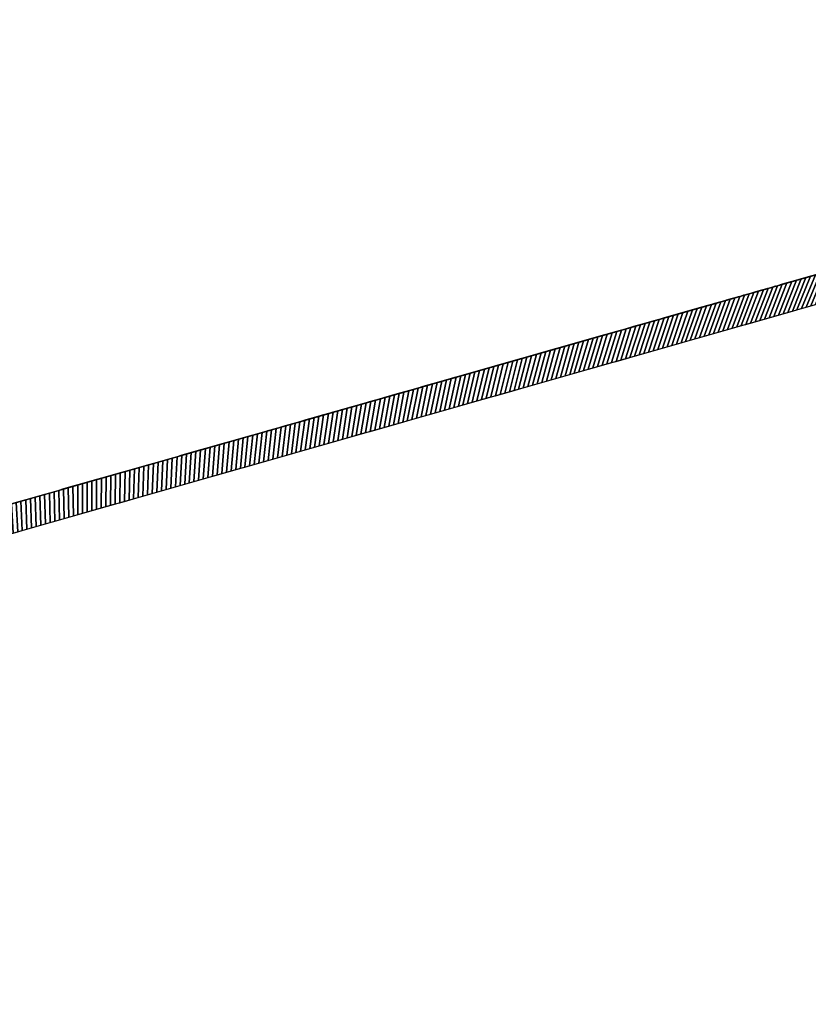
# Model space of a CAD drawing. Extents: x -10.1 to 12.5, y -12 to 12.1.
# Tile 9 of 12: x -3.5 to 3.1, y 4 to 12.1. Entities that reach past the tile are written whole.
import ezdxf

# ---------------------------------------------------------------- set-up
doc = ezdxf.new("R2010")
doc.units = 0
doc.header["$MEASUREMENT"] = 0
doc.layers.get('0').update_dxf_attribs({"linetype": 'CONTINUOUS'})

msp = doc.modelspace()

# ---------------------------------------------------------------- linework, layer by layer
for points, elevation in [([(-10.1297, -5.9068), (-10.1297, 6.0788, -0.376322), (-9.9241, 6.3133), (10.531, 12.1372), (11.2894, 12.1372, -0.32213), (11.4015, 12.0566), (12.4626, 7.79, -0.164351), (12.4624, 7.7142, 0.129248), (12.4625, -7.5414, -0.162918), (12.4626, -7.6172), (11.4021, -11.8829, -0.326191), (11.2894, -11.9652), (10.531, -11.9652), (-9.9241, -6.142, -0.376322), (-10.1297, -5.9076)], -13.2806), ([(-10.1297, -5.9068), (-10.1297, 6.0788, -0.376322), (-9.9241, 6.3133), (10.531, 12.1372), (11.2894, 12.1372, -0.32213), (11.4015, 12.0566), (12.4626, 7.79, -0.164351), (12.4624, 7.7142, 0.129248), (12.4625, -7.5414, -0.162918), (12.4626, -7.6172), (11.4021, -11.8829, -0.326191), (11.2894, -11.9652), (10.531, -11.9652), (-9.9241, -6.142, -0.376322), (-10.1297, -5.9076)], -13.2806), ([(-9.8935, -5.9068), (-9.8935, 6.0788, -0.376322), (-9.8933, 6.0791, 0.036591), (-9.8594, 6.0861), (10.564, 11.901), (11.1968, 11.901), (12.2284, 7.7529, 0.128876), (12.2284, -7.58), (11.1969, -11.729), (10.564, -11.729), (-9.8595, -5.9148, 0.036582), (-9.8933, -5.9078, -0.376322), (-9.8935, -5.9076)], -13.5168)]:
    msp.add_lwpolyline(points, format="xyb", dxfattribs=dict(elevation=elevation))
at = {"extrusion": (0, 0, -1)}
for points, elevation in [([(10.1297, -5.9068), (10.1297, 6.0788, 0.376322), (9.9241, 6.3133), (-10.531, 12.1372), (-11.2894, 12.1372, 0.32213), (-11.4015, 12.0566), (-12.4626, 7.79, 0.164351), (-12.4624, 7.7142, -0.129248), (-12.4625, -7.5414, 0.162918), (-12.4626, -7.6172), (-11.4021, -11.8829, 0.326191), (-11.2894, -11.9652), (-10.531, -11.9652), (9.9241, -6.142, 0.376322), (10.1297, -5.9076)], -11.4438), ([(9.8935, -5.9068), (9.8935, 6.0788, 0.376322), (9.8933, 6.0791, -0.036591), (9.8594, 6.0861), (-10.564, 11.901), (-11.1968, 11.901), (-12.2284, 7.7529, -0.128876), (-12.2284, -7.58), (-11.1969, -11.729), (-10.564, -11.729), (9.8595, -5.9148, -0.036582), (9.8933, -5.9078, 0.376322), (9.8935, -5.9076)], -11.68)]:
    msp.add_lwpolyline(points, format="xyb", dxfattribs=dict(at, elevation=elevation))
at = {"extrusion": (-0.273833, 0.961777, 6.12323e-17), "elevation": 8.7895}
msp.add_lwpolyline([(-1.8321, 5.4123), (-4.588, 5.4123, -0.308511), (-5.2734, 5.8797, -0.22131), (-5.18, 7.3884, -0.352461), (-4.328, 7.7443, 0.141987), (-2.0921, 7.7443, -0.352455), (-1.2401, 7.3884, -0.221317), (-1.1467, 5.8797, -0.308504), (-1.8321, 5.4123, 0.133569)], format="xyb", dxfattribs=at)
msp.add_lwpolyline([(-1.8321, 5.6485), (-4.588, 5.6485, -0.308511), (-5.0535, 5.966, -0.22131), (-4.9724, 7.2757, -0.352461), (-4.3938, 7.5174, 0.141987), (-2.0263, 7.5174, -0.352455), (-1.4477, 7.2757, -0.221317), (-1.3666, 5.966, -0.308502)], format="xyb", close=True, dxfattribs=at)

# ---------------------------------------------------------------- meshes
mesh = msp.add_polymesh((2, 9))
for k, corner in enumerate([(2.8455, 9.7034, -13.5168), (2.8839, 9.7143, -13.5168), (2.9223, 9.7252, -13.5168), (2.9607, 9.7362, -13.5168), (2.9991, 9.7471, -13.5168), (3.0374, 9.758, -13.5168), (3.0758, 9.769, -13.5168), (3.1142, 9.7799, -13.5168), (3.1526, 9.7908, -13.5168), (2.9562, 9.9805, -13.2806), (2.9954, 9.9916, -13.2806), (3.0345, 10.0028, -13.2806), (3.0737, 10.0139, -13.2806), (3.1128, 10.0251, -13.2806), (3.1519, 10.0362, -13.2806), (3.1911, 10.0474, -13.2806), (3.2302, 10.0585, -13.2806), (3.2693, 10.0696, -13.2806)]):
    mesh.set_mesh_vertex(divmod(k, 9), corner)
mesh = msp.add_polymesh((2, 9))
for k, corner in enumerate([(2.8455, 9.7034, 11.68), (2.8839, 9.7143, 11.68), (2.9223, 9.7252, 11.68), (2.9607, 9.7362, 11.68), (2.9991, 9.7471, 11.68), (3.0374, 9.758, 11.68), (3.0758, 9.769, 11.68), (3.1142, 9.7799, 11.68), (3.1526, 9.7908, 11.68), (2.9562, 9.9805, 11.4438), (2.9954, 9.9916, 11.4438), (3.0345, 10.0028, 11.4438), (3.0737, 10.0139, 11.4438), (3.1128, 10.0251, 11.4438), (3.1519, 10.0362, 11.4438), (3.1911, 10.0474, 11.4438), (3.2302, 10.0585, 11.4438), (3.2693, 10.0696, 11.4438)]):
    mesh.set_mesh_vertex(divmod(k, 9), corner)
mesh = msp.add_polymesh((2, 9))
for k, corner in enumerate([(2.5383, 9.6159, -13.5168), (2.5767, 9.6269, -13.5168), (2.6151, 9.6378, -13.5168), (2.6535, 9.6487, -13.5168), (2.6919, 9.6596, -13.5168), (2.7303, 9.6706, -13.5168), (2.7687, 9.6815, -13.5168), (2.8071, 9.6924, -13.5168), (2.8455, 9.7034, -13.5168), (2.6431, 9.8914, -13.2806), (2.6823, 9.9025, -13.2806), (2.7214, 9.9136, -13.2806), (2.7605, 9.9248, -13.2806), (2.7997, 9.9359, -13.2806), (2.8388, 9.9471, -13.2806), (2.878, 9.9582, -13.2806), (2.9171, 9.9694, -13.2806), (2.9562, 9.9805, -13.2806)]):
    mesh.set_mesh_vertex(divmod(k, 9), corner)
mesh = msp.add_polymesh((2, 9))
for k, corner in enumerate([(2.5383, 9.6159, 11.68), (2.5767, 9.6269, 11.68), (2.6151, 9.6378, 11.68), (2.6535, 9.6487, 11.68), (2.6919, 9.6596, 11.68), (2.7303, 9.6706, 11.68), (2.7687, 9.6815, 11.68), (2.8071, 9.6924, 11.68), (2.8455, 9.7034, 11.68), (2.6431, 9.8914, 11.4438), (2.6823, 9.9025, 11.4438), (2.7214, 9.9136, 11.4438), (2.7605, 9.9248, 11.4438), (2.7997, 9.9359, 11.4438), (2.8388, 9.9471, 11.4438), (2.878, 9.9582, 11.4438), (2.9171, 9.9694, 11.4438), (2.9562, 9.9805, 11.4438)]):
    mesh.set_mesh_vertex(divmod(k, 9), corner)
mesh = msp.add_polymesh((2, 9))
for k, corner in enumerate([(2.2311, 9.5285, -13.5168), (2.2695, 9.5394, -13.5168), (2.3079, 9.5503, -13.5168), (2.3463, 9.5613, -13.5168), (2.3847, 9.5722, -13.5168), (2.4231, 9.5831, -13.5168), (2.4615, 9.5941, -13.5168), (2.4999, 9.605, -13.5168), (2.5383, 9.6159, -13.5168), (2.33, 9.8022, -13.2806), (2.3692, 9.8134, -13.2806), (2.4083, 9.8245, -13.2806), (2.4474, 9.8356, -13.2806), (2.4866, 9.8468, -13.2806), (2.5257, 9.8579, -13.2806), (2.5649, 9.8691, -13.2806), (2.604, 9.8802, -13.2806), (2.6431, 9.8914, -13.2806)]):
    mesh.set_mesh_vertex(divmod(k, 9), corner)
mesh = msp.add_polymesh((2, 9))
for k, corner in enumerate([(2.2311, 9.5285, 11.68), (2.2695, 9.5394, 11.68), (2.3079, 9.5503, 11.68), (2.3463, 9.5613, 11.68), (2.3847, 9.5722, 11.68), (2.4231, 9.5831, 11.68), (2.4615, 9.5941, 11.68), (2.4999, 9.605, 11.68), (2.5383, 9.6159, 11.68), (2.33, 9.8022, 11.4438), (2.3692, 9.8134, 11.4438), (2.4083, 9.8245, 11.4438), (2.4474, 9.8356, 11.4438), (2.4866, 9.8468, 11.4438), (2.5257, 9.8579, 11.4438), (2.5649, 9.8691, 11.4438), (2.604, 9.8802, 11.4438), (2.6431, 9.8914, 11.4438)]):
    mesh.set_mesh_vertex(divmod(k, 9), corner)
mesh = msp.add_polymesh((2, 9))
for k, corner in enumerate([(1.924, 9.441, -13.5168), (1.9624, 9.4519, -13.5168), (2.0008, 9.4629, -13.5168), (2.0392, 9.4738, -13.5168), (2.0776, 9.4847, -13.5168), (2.116, 9.4957, -13.5168), (2.1543, 9.5066, -13.5168), (2.1927, 9.5175, -13.5168), (2.2311, 9.5285, -13.5168), (2.0169, 9.7131, -13.2806), (2.0561, 9.7242, -13.2806), (2.0952, 9.7353, -13.2806), (2.1343, 9.7465, -13.2806), (2.1735, 9.7576, -13.2806), (2.2126, 9.7688, -13.2806), (2.2518, 9.7799, -13.2806), (2.2909, 9.7911, -13.2806), (2.33, 9.8022, -13.2806)]):
    mesh.set_mesh_vertex(divmod(k, 9), corner)
mesh = msp.add_polymesh((2, 9))
for k, corner in enumerate([(1.924, 9.441, 11.68), (1.9624, 9.4519, 11.68), (2.0008, 9.4629, 11.68), (2.0392, 9.4738, 11.68), (2.0776, 9.4847, 11.68), (2.116, 9.4957, 11.68), (2.1543, 9.5066, 11.68), (2.1927, 9.5175, 11.68), (2.2311, 9.5285, 11.68), (2.0169, 9.7131, 11.4438), (2.0561, 9.7242, 11.4438), (2.0952, 9.7353, 11.4438), (2.1343, 9.7465, 11.4438), (2.1735, 9.7576, 11.4438), (2.2126, 9.7688, 11.4438), (2.2518, 9.7799, 11.4438), (2.2909, 9.7911, 11.4438), (2.33, 9.8022, 11.4438)]):
    mesh.set_mesh_vertex(divmod(k, 9), corner)
mesh = msp.add_polymesh((2, 9))
for k, corner in enumerate([(1.6168, 9.3536, -13.5168), (1.6552, 9.3645, -13.5168), (1.6936, 9.3754, -13.5168), (1.732, 9.3864, -13.5168), (1.7704, 9.3973, -13.5168), (1.8088, 9.4082, -13.5168), (1.8472, 9.4191, -13.5168), (1.8856, 9.4301, -13.5168), (1.924, 9.441, -13.5168), (1.7038, 9.6239, -13.2806), (1.743, 9.6351, -13.2806), (1.7821, 9.6462, -13.2806), (1.8212, 9.6573, -13.2806), (1.8604, 9.6685, -13.2806), (1.8995, 9.6796, -13.2806), (1.9386, 9.6908, -13.2806), (1.9778, 9.7019, -13.2806), (2.0169, 9.7131, -13.2806)]):
    mesh.set_mesh_vertex(divmod(k, 9), corner)
mesh = msp.add_polymesh((2, 9))
for k, corner in enumerate([(1.6168, 9.3536, 11.68), (1.6552, 9.3645, 11.68), (1.6936, 9.3754, 11.68), (1.732, 9.3864, 11.68), (1.7704, 9.3973, 11.68), (1.8088, 9.4082, 11.68), (1.8472, 9.4191, 11.68), (1.8856, 9.4301, 11.68), (1.924, 9.441, 11.68), (1.7038, 9.6239, 11.4438), (1.743, 9.6351, 11.4438), (1.7821, 9.6462, 11.4438), (1.8212, 9.6573, 11.4438), (1.8604, 9.6685, 11.4438), (1.8995, 9.6796, 11.4438), (1.9386, 9.6908, 11.4438), (1.9778, 9.7019, 11.4438), (2.0169, 9.7131, 11.4438)]):
    mesh.set_mesh_vertex(divmod(k, 9), corner)
mesh = msp.add_polymesh((2, 9))
for k, corner in enumerate([(1.3096, 9.2661, -13.5168), (1.348, 9.277, -13.5168), (1.3864, 9.288, -13.5168), (1.4248, 9.2989, -13.5168), (1.4632, 9.3098, -13.5168), (1.5016, 9.3208, -13.5168), (1.54, 9.3317, -13.5168), (1.5784, 9.3426, -13.5168), (1.6168, 9.3536, -13.5168), (1.3907, 9.5348, -13.2806), (1.4299, 9.5459, -13.2806), (1.469, 9.5571, -13.2806), (1.5081, 9.5682, -13.2806), (1.5473, 9.5793, -13.2806), (1.5864, 9.5905, -13.2806), (1.6255, 9.6016, -13.2806), (1.6647, 9.6128, -13.2806), (1.7038, 9.6239, -13.2806)]):
    mesh.set_mesh_vertex(divmod(k, 9), corner)
mesh = msp.add_polymesh((2, 9))
for k, corner in enumerate([(1.3096, 9.2661, 11.68), (1.348, 9.277, 11.68), (1.3864, 9.288, 11.68), (1.4248, 9.2989, 11.68), (1.4632, 9.3098, 11.68), (1.5016, 9.3208, 11.68), (1.54, 9.3317, 11.68), (1.5784, 9.3426, 11.68), (1.6168, 9.3536, 11.68), (1.3907, 9.5348, 11.4438), (1.4299, 9.5459, 11.4438), (1.469, 9.5571, 11.4438), (1.5081, 9.5682, 11.4438), (1.5473, 9.5793, 11.4438), (1.5864, 9.5905, 11.4438), (1.6255, 9.6016, 11.4438), (1.6647, 9.6128, 11.4438), (1.7038, 9.6239, 11.4438)]):
    mesh.set_mesh_vertex(divmod(k, 9), corner)
mesh = msp.add_polymesh((2, 9))
for k, corner in enumerate([(1.0025, 9.1786, -13.5168), (1.0409, 9.1896, -13.5168), (1.0793, 9.2005, -13.5168), (1.1177, 9.2114, -13.5168), (1.1561, 9.2224, -13.5168), (1.1945, 9.2333, -13.5168), (1.2329, 9.2442, -13.5168), (1.2712, 9.2552, -13.5168), (1.3096, 9.2661, -13.5168), (1.0776, 9.4456, -13.2806), (1.1167, 9.4568, -13.2806), (1.1559, 9.4679, -13.2806), (1.195, 9.4791, -13.2806), (1.2342, 9.4902, -13.2806), (1.2733, 9.5013, -13.2806), (1.3124, 9.5125, -13.2806), (1.3516, 9.5236, -13.2806), (1.3907, 9.5348, -13.2806)]):
    mesh.set_mesh_vertex(divmod(k, 9), corner)
mesh = msp.add_polymesh((2, 9))
for k, corner in enumerate([(1.0025, 9.1786, 11.68), (1.0409, 9.1896, 11.68), (1.0793, 9.2005, 11.68), (1.1177, 9.2114, 11.68), (1.1561, 9.2224, 11.68), (1.1945, 9.2333, 11.68), (1.2329, 9.2442, 11.68), (1.2712, 9.2552, 11.68), (1.3096, 9.2661, 11.68), (1.0776, 9.4456, 11.4438), (1.1167, 9.4568, 11.4438), (1.1559, 9.4679, 11.4438), (1.195, 9.4791, 11.4438), (1.2342, 9.4902, 11.4438), (1.2733, 9.5013, 11.4438), (1.3124, 9.5125, 11.4438), (1.3516, 9.5236, 11.4438), (1.3907, 9.5348, 11.4438)]):
    mesh.set_mesh_vertex(divmod(k, 9), corner)
mesh = msp.add_polymesh((2, 9))
for k, corner in enumerate([(0.6953, 9.0912, -13.5168), (0.7337, 9.1021, -13.5168), (0.7721, 9.1131, -13.5168), (0.8105, 9.124, -13.5168), (0.8489, 9.1349, -13.5168), (0.8873, 9.1459, -13.5168), (0.9257, 9.1568, -13.5168), (0.9641, 9.1677, -13.5168), (1.0025, 9.1786, -13.5168), (0.7645, 9.3565, -13.2806), (0.8036, 9.3676, -13.2806), (0.8428, 9.3788, -13.2806), (0.8819, 9.3899, -13.2806), (0.9211, 9.4011, -13.2806), (0.9602, 9.4122, -13.2806), (0.9993, 9.4233, -13.2806), (1.0385, 9.4345, -13.2806), (1.0776, 9.4456, -13.2806)]):
    mesh.set_mesh_vertex(divmod(k, 9), corner)
mesh = msp.add_polymesh((2, 9))
for k, corner in enumerate([(0.6953, 9.0912, 11.68), (0.7337, 9.1021, 11.68), (0.7721, 9.1131, 11.68), (0.8105, 9.124, 11.68), (0.8489, 9.1349, 11.68), (0.8873, 9.1459, 11.68), (0.9257, 9.1568, 11.68), (0.9641, 9.1677, 11.68), (1.0025, 9.1786, 11.68), (0.7645, 9.3565, 11.4438), (0.8036, 9.3676, 11.4438), (0.8428, 9.3788, 11.4438), (0.8819, 9.3899, 11.4438), (0.9211, 9.4011, 11.4438), (0.9602, 9.4122, 11.4438), (0.9993, 9.4233, 11.4438), (1.0385, 9.4345, 11.4438), (1.0776, 9.4456, 11.4438)]):
    mesh.set_mesh_vertex(divmod(k, 9), corner)
mesh = msp.add_polymesh((2, 9))
for k, corner in enumerate([(0.3881, 9.0037, -13.5168), (0.4265, 9.0147, -13.5168), (0.4649, 9.0256, -13.5168), (0.5033, 9.0365, -13.5168), (0.5417, 9.0475, -13.5168), (0.5801, 9.0584, -13.5168), (0.6185, 9.0693, -13.5168), (0.6569, 9.0803, -13.5168), (0.6953, 9.0912, -13.5168), (0.4514, 9.2673, -13.2806), (0.4905, 9.2785, -13.2806), (0.5297, 9.2896, -13.2806), (0.5688, 9.3008, -13.2806), (0.6079, 9.3119, -13.2806), (0.6471, 9.323, -13.2806), (0.6862, 9.3342, -13.2806), (0.7254, 9.3453, -13.2806), (0.7645, 9.3565, -13.2806)]):
    mesh.set_mesh_vertex(divmod(k, 9), corner)
mesh = msp.add_polymesh((2, 9))
for k, corner in enumerate([(0.3881, 9.0037, 11.68), (0.4265, 9.0147, 11.68), (0.4649, 9.0256, 11.68), (0.5033, 9.0365, 11.68), (0.5417, 9.0475, 11.68), (0.5801, 9.0584, 11.68), (0.6185, 9.0693, 11.68), (0.6569, 9.0803, 11.68), (0.6953, 9.0912, 11.68), (0.4514, 9.2673, 11.4438), (0.4905, 9.2785, 11.4438), (0.5297, 9.2896, 11.4438), (0.5688, 9.3008, 11.4438), (0.6079, 9.3119, 11.4438), (0.6471, 9.323, 11.4438), (0.6862, 9.3342, 11.4438), (0.7254, 9.3453, 11.4438), (0.7645, 9.3565, 11.4438)]):
    mesh.set_mesh_vertex(divmod(k, 9), corner)
mesh = msp.add_polymesh((2, 9))
for k, corner in enumerate([(0.081, 8.9163, -13.5168), (0.1194, 8.9272, -13.5168), (0.1578, 8.9381, -13.5168), (0.1962, 8.9491, -13.5168), (0.2346, 8.96, -13.5168), (0.273, 8.9709, -13.5168), (0.3114, 8.9819, -13.5168), (0.3498, 8.9928, -13.5168), (0.3881, 9.0037, -13.5168), (0.1383, 9.1782, -13.2806), (0.1774, 9.1893, -13.2806), (0.2166, 9.2005, -13.2806), (0.2557, 9.2116, -13.2806), (0.2948, 9.2228, -13.2806), (0.334, 9.2339, -13.2806), (0.3731, 9.245, -13.2806), (0.4123, 9.2562, -13.2806), (0.4514, 9.2673, -13.2806)]):
    mesh.set_mesh_vertex(divmod(k, 9), corner)
mesh = msp.add_polymesh((2, 9))
for k, corner in enumerate([(0.081, 8.9163, 11.68), (0.1194, 8.9272, 11.68), (0.1578, 8.9381, 11.68), (0.1962, 8.9491, 11.68), (0.2346, 8.96, 11.68), (0.273, 8.9709, 11.68), (0.3114, 8.9819, 11.68), (0.3498, 8.9928, 11.68), (0.3881, 9.0037, 11.68), (0.1383, 9.1782, 11.4438), (0.1774, 9.1893, 11.4438), (0.2166, 9.2005, 11.4438), (0.2557, 9.2116, 11.4438), (0.2948, 9.2228, 11.4438), (0.334, 9.2339, 11.4438), (0.3731, 9.245, 11.4438), (0.4123, 9.2562, 11.4438), (0.4514, 9.2673, 11.4438)]):
    mesh.set_mesh_vertex(divmod(k, 9), corner)
mesh = msp.add_polymesh((2, 9))
for k, corner in enumerate([(-0.2262, 8.8288, -13.5168), (-0.1878, 8.8398, -13.5168), (-0.1494, 8.8507, -13.5168), (-0.111, 8.8616, -13.5168), (-0.0726, 8.8726, -13.5168), (-0.0342, 8.8835, -13.5168), (0.0042, 8.8944, -13.5168), (0.0426, 8.9054, -13.5168), (0.081, 8.9163, -13.5168), (-0.1748, 9.089, -13.2806), (-0.1357, 9.1002, -13.2806), (-0.0965, 9.1113, -13.2806), (-0.0574, 9.1225, -13.2806), (-0.0183, 9.1336, -13.2806), (0.0209, 9.1448, -13.2806), (0.06, 9.1559, -13.2806), (0.0992, 9.167, -13.2806), (0.1383, 9.1782, -13.2806)]):
    mesh.set_mesh_vertex(divmod(k, 9), corner)
mesh = msp.add_polymesh((2, 9))
for k, corner in enumerate([(-0.2262, 8.8288, 11.68), (-0.1878, 8.8398, 11.68), (-0.1494, 8.8507, 11.68), (-0.111, 8.8616, 11.68), (-0.0726, 8.8726, 11.68), (-0.0342, 8.8835, 11.68), (0.0042, 8.8944, 11.68), (0.0426, 8.9054, 11.68), (0.081, 8.9163, 11.68), (-0.1748, 9.089, 11.4438), (-0.1357, 9.1002, 11.4438), (-0.0965, 9.1113, 11.4438), (-0.0574, 9.1225, 11.4438), (-0.0183, 9.1336, 11.4438), (0.0209, 9.1448, 11.4438), (0.06, 9.1559, 11.4438), (0.0992, 9.167, 11.4438), (0.1383, 9.1782, 11.4438)]):
    mesh.set_mesh_vertex(divmod(k, 9), corner)
mesh = msp.add_polymesh((2, 9))
for k, corner in enumerate([(-0.5333, 8.7414, -13.5168), (-0.495, 8.7523, -13.5168), (-0.4566, 8.7632, -13.5168), (-0.4182, 8.7742, -13.5168), (-0.3798, 8.7851, -13.5168), (-0.3414, 8.796, -13.5168), (-0.303, 8.807, -13.5168), (-0.2646, 8.8179, -13.5168), (-0.2262, 8.8288, -13.5168), (-0.4879, 8.9999, -13.2806), (-0.4488, 9.011, -13.2806), (-0.4096, 9.0222, -13.2806), (-0.3705, 9.0333, -13.2806), (-0.3314, 9.0445, -13.2806), (-0.2922, 9.0556, -13.2806), (-0.2531, 9.0668, -13.2806), (-0.214, 9.0779, -13.2806), (-0.1748, 9.089, -13.2806)]):
    mesh.set_mesh_vertex(divmod(k, 9), corner)
mesh = msp.add_polymesh((2, 9))
for k, corner in enumerate([(-0.5333, 8.7414, 11.68), (-0.495, 8.7523, 11.68), (-0.4566, 8.7632, 11.68), (-0.4182, 8.7742, 11.68), (-0.3798, 8.7851, 11.68), (-0.3414, 8.796, 11.68), (-0.303, 8.807, 11.68), (-0.2646, 8.8179, 11.68), (-0.2262, 8.8288, 11.68), (-0.4879, 8.9999, 11.4438), (-0.4488, 9.011, 11.4438), (-0.4096, 9.0222, 11.4438), (-0.3705, 9.0333, 11.4438), (-0.3314, 9.0445, 11.4438), (-0.2922, 9.0556, 11.4438), (-0.2531, 9.0668, 11.4438), (-0.214, 9.0779, 11.4438), (-0.1748, 9.089, 11.4438)]):
    mesh.set_mesh_vertex(divmod(k, 9), corner)
mesh = msp.add_polymesh((2, 9))
for k, corner in enumerate([(-0.8405, 8.6539, -13.5168), (-0.8021, 8.6649, -13.5168), (-0.7637, 8.6758, -13.5168), (-0.7253, 8.6867, -13.5168), (-0.6869, 8.6976, -13.5168), (-0.6485, 8.7086, -13.5168), (-0.6101, 8.7195, -13.5168), (-0.5717, 8.7304, -13.5168), (-0.5333, 8.7414, -13.5168), (-0.801, 8.9107, -13.2806), (-0.7619, 8.9219, -13.2806), (-0.7227, 8.933, -13.2806), (-0.6836, 8.9442, -13.2806), (-0.6445, 8.9553, -13.2806), (-0.6053, 8.9665, -13.2806), (-0.5662, 8.9776, -13.2806), (-0.5271, 8.9888, -13.2806), (-0.4879, 8.9999, -13.2806)]):
    mesh.set_mesh_vertex(divmod(k, 9), corner)
mesh = msp.add_polymesh((2, 9))
for k, corner in enumerate([(-0.8405, 8.6539, 11.68), (-0.8021, 8.6649, 11.68), (-0.7637, 8.6758, 11.68), (-0.7253, 8.6867, 11.68), (-0.6869, 8.6976, 11.68), (-0.6485, 8.7086, 11.68), (-0.6101, 8.7195, 11.68), (-0.5717, 8.7304, 11.68), (-0.5333, 8.7414, 11.68), (-0.801, 8.9107, 11.4438), (-0.7619, 8.9219, 11.4438), (-0.7227, 8.933, 11.4438), (-0.6836, 8.9442, 11.4438), (-0.6445, 8.9553, 11.4438), (-0.6053, 8.9665, 11.4438), (-0.5662, 8.9776, 11.4438), (-0.5271, 8.9888, 11.4438), (-0.4879, 8.9999, 11.4438)]):
    mesh.set_mesh_vertex(divmod(k, 9), corner)
mesh = msp.add_polymesh((2, 9))
for k, corner in enumerate([(-1.1477, 8.5665, -13.5168), (-1.1093, 8.5774, -13.5168), (-1.0709, 8.5883, -13.5168), (-1.0325, 8.5993, -13.5168), (-0.9941, 8.6102, -13.5168), (-0.9557, 8.6211, -13.5168), (-0.9173, 8.6321, -13.5168), (-0.8789, 8.643, -13.5168), (-0.8405, 8.6539, -13.5168), (-1.1141, 8.8216, -13.2806), (-1.075, 8.8327, -13.2806), (-1.0359, 8.8439, -13.2806), (-0.9967, 8.855, -13.2806), (-0.9576, 8.8662, -13.2806), (-0.9184, 8.8773, -13.2806), (-0.8793, 8.8885, -13.2806), (-0.8402, 8.8996, -13.2806), (-0.801, 8.9107, -13.2806)]):
    mesh.set_mesh_vertex(divmod(k, 9), corner)
mesh = msp.add_polymesh((2, 9))
for k, corner in enumerate([(-1.1477, 8.5665, 11.68), (-1.1093, 8.5774, 11.68), (-1.0709, 8.5883, 11.68), (-1.0325, 8.5993, 11.68), (-0.9941, 8.6102, 11.68), (-0.9557, 8.6211, 11.68), (-0.9173, 8.6321, 11.68), (-0.8789, 8.643, 11.68), (-0.8405, 8.6539, 11.68), (-1.1141, 8.8216, 11.4438), (-1.075, 8.8327, 11.4438), (-1.0359, 8.8439, 11.4438), (-0.9967, 8.855, 11.4438), (-0.9576, 8.8662, 11.4438), (-0.9184, 8.8773, 11.4438), (-0.8793, 8.8885, 11.4438), (-0.8402, 8.8996, 11.4438), (-0.801, 8.9107, 11.4438)]):
    mesh.set_mesh_vertex(divmod(k, 9), corner)
mesh = msp.add_polymesh((2, 9))
for k, corner in enumerate([(-1.4548, 8.479, -13.5168), (-1.4164, 8.4899, -13.5168), (-1.3781, 8.5009, -13.5168), (-1.3397, 8.5118, -13.5168), (-1.3013, 8.5227, -13.5168), (-1.2629, 8.5337, -13.5168), (-1.2245, 8.5446, -13.5168), (-1.1861, 8.5555, -13.5168), (-1.1477, 8.5665, -13.5168), (-1.4272, 8.7325, -13.2806), (-1.3881, 8.7436, -13.2806), (-1.349, 8.7547, -13.2806), (-1.3098, 8.7659, -13.2806), (-1.2707, 8.777, -13.2806), (-1.2315, 8.7882, -13.2806), (-1.1924, 8.7993, -13.2806), (-1.1533, 8.8105, -13.2806), (-1.1141, 8.8216, -13.2806)]):
    mesh.set_mesh_vertex(divmod(k, 9), corner)
mesh = msp.add_polymesh((2, 9))
for k, corner in enumerate([(-1.4548, 8.479, 11.68), (-1.4164, 8.4899, 11.68), (-1.3781, 8.5009, 11.68), (-1.3397, 8.5118, 11.68), (-1.3013, 8.5227, 11.68), (-1.2629, 8.5337, 11.68), (-1.2245, 8.5446, 11.68), (-1.1861, 8.5555, 11.68), (-1.1477, 8.5665, 11.68), (-1.4272, 8.7325, 11.4438), (-1.3881, 8.7436, 11.4438), (-1.349, 8.7547, 11.4438), (-1.3098, 8.7659, 11.4438), (-1.2707, 8.777, 11.4438), (-1.2315, 8.7882, 11.4438), (-1.1924, 8.7993, 11.4438), (-1.1533, 8.8105, 11.4438), (-1.1141, 8.8216, 11.4438)]):
    mesh.set_mesh_vertex(divmod(k, 9), corner)
mesh = msp.add_polymesh((2, 9))
for k, corner in enumerate([(-1.762, 8.3916, -13.5168), (-1.7236, 8.4025, -13.5168), (-1.6852, 8.4134, -13.5168), (-1.6468, 8.4243, -13.5168), (-1.6084, 8.4353, -13.5168), (-1.57, 8.4462, -13.5168), (-1.5316, 8.4571, -13.5168), (-1.4932, 8.4681, -13.5168), (-1.4548, 8.479, -13.5168), (-1.7403, 8.6433, -13.2806), (-1.7012, 8.6545, -13.2806), (-1.6621, 8.6656, -13.2806), (-1.6229, 8.6767, -13.2806), (-1.5838, 8.6879, -13.2806), (-1.5447, 8.699, -13.2806), (-1.5055, 8.7102, -13.2806), (-1.4664, 8.7213, -13.2806), (-1.4272, 8.7325, -13.2806)]):
    mesh.set_mesh_vertex(divmod(k, 9), corner)
mesh = msp.add_polymesh((2, 9))
for k, corner in enumerate([(-1.762, 8.3916, 11.68), (-1.7236, 8.4025, 11.68), (-1.6852, 8.4134, 11.68), (-1.6468, 8.4243, 11.68), (-1.6084, 8.4353, 11.68), (-1.57, 8.4462, 11.68), (-1.5316, 8.4571, 11.68), (-1.4932, 8.4681, 11.68), (-1.4548, 8.479, 11.68), (-1.7403, 8.6433, 11.4438), (-1.7012, 8.6545, 11.4438), (-1.6621, 8.6656, 11.4438), (-1.6229, 8.6767, 11.4438), (-1.5838, 8.6879, 11.4438), (-1.5447, 8.699, 11.4438), (-1.5055, 8.7102, 11.4438), (-1.4664, 8.7213, 11.4438), (-1.4272, 8.7325, 11.4438)]):
    mesh.set_mesh_vertex(divmod(k, 9), corner)
mesh = msp.add_polymesh((2, 9))
for k, corner in enumerate([(-2.0692, 8.3041, -13.5168), (-2.0308, 8.315, -13.5168), (-1.9924, 8.326, -13.5168), (-1.954, 8.3369, -13.5168), (-1.9156, 8.3478, -13.5168), (-1.8772, 8.3588, -13.5168), (-1.8388, 8.3697, -13.5168), (-1.8004, 8.3806, -13.5168), (-1.762, 8.3916, -13.5168), (-2.0534, 8.5542, -13.2806), (-2.0143, 8.5653, -13.2806), (-1.9752, 8.5765, -13.2806), (-1.936, 8.5876, -13.2806), (-1.8969, 8.5987, -13.2806), (-1.8578, 8.6099, -13.2806), (-1.8186, 8.621, -13.2806), (-1.7795, 8.6322, -13.2806), (-1.7403, 8.6433, -13.2806)]):
    mesh.set_mesh_vertex(divmod(k, 9), corner)
mesh = msp.add_polymesh((2, 9))
for k, corner in enumerate([(-2.0692, 8.3041, 11.68), (-2.0308, 8.315, 11.68), (-1.9924, 8.326, 11.68), (-1.954, 8.3369, 11.68), (-1.9156, 8.3478, 11.68), (-1.8772, 8.3588, 11.68), (-1.8388, 8.3697, 11.68), (-1.8004, 8.3806, 11.68), (-1.762, 8.3916, 11.68), (-2.0534, 8.5542, 11.4438), (-2.0143, 8.5653, 11.4438), (-1.9752, 8.5765, 11.4438), (-1.936, 8.5876, 11.4438), (-1.8969, 8.5987, 11.4438), (-1.8578, 8.6099, 11.4438), (-1.8186, 8.621, 11.4438), (-1.7795, 8.6322, 11.4438), (-1.7403, 8.6433, 11.4438)]):
    mesh.set_mesh_vertex(divmod(k, 9), corner)
mesh = msp.add_polymesh((2, 9))
for k, corner in enumerate([(-2.3763, 8.2166, -13.5168), (-2.3379, 8.2276, -13.5168), (-2.2995, 8.2385, -13.5168), (-2.2612, 8.2494, -13.5168), (-2.2228, 8.2604, -13.5168), (-2.1844, 8.2713, -13.5168), (-2.146, 8.2822, -13.5168), (-2.1076, 8.2932, -13.5168), (-2.0692, 8.3041, -13.5168), (-2.3666, 8.465, -13.2806), (-2.3274, 8.4762, -13.2806), (-2.2883, 8.4873, -13.2806), (-2.2491, 8.4984, -13.2806), (-2.21, 8.5096, -13.2806), (-2.1709, 8.5207, -13.2806), (-2.1317, 8.5319, -13.2806), (-2.0926, 8.543, -13.2806), (-2.0534, 8.5542, -13.2806)]):
    mesh.set_mesh_vertex(divmod(k, 9), corner)
mesh = msp.add_polymesh((2, 9))
for k, corner in enumerate([(-2.3763, 8.2166, 11.68), (-2.3379, 8.2276, 11.68), (-2.2995, 8.2385, 11.68), (-2.2612, 8.2494, 11.68), (-2.2228, 8.2604, 11.68), (-2.1844, 8.2713, 11.68), (-2.146, 8.2822, 11.68), (-2.1076, 8.2932, 11.68), (-2.0692, 8.3041, 11.68), (-2.3666, 8.465, 11.4438), (-2.3274, 8.4762, 11.4438), (-2.2883, 8.4873, 11.4438), (-2.2491, 8.4984, 11.4438), (-2.21, 8.5096, 11.4438), (-2.1709, 8.5207, 11.4438), (-2.1317, 8.5319, 11.4438), (-2.0926, 8.543, 11.4438), (-2.0534, 8.5542, 11.4438)]):
    mesh.set_mesh_vertex(divmod(k, 9), corner)
mesh = msp.add_polymesh((2, 9))
for k, corner in enumerate([(-2.6835, 8.1292, -13.5168), (-2.6451, 8.1401, -13.5168), (-2.6067, 8.1511, -13.5168), (-2.5683, 8.162, -13.5168), (-2.5299, 8.1729, -13.5168), (-2.4915, 8.1838, -13.5168), (-2.4531, 8.1948, -13.5168), (-2.4147, 8.2057, -13.5168), (-2.3763, 8.2166, -13.5168), (-2.6797, 8.3759, -13.2806), (-2.6405, 8.387, -13.2806), (-2.6014, 8.3982, -13.2806), (-2.5622, 8.4093, -13.2806), (-2.5231, 8.4204, -13.2806), (-2.484, 8.4316, -13.2806), (-2.4448, 8.4427, -13.2806), (-2.4057, 8.4539, -13.2806), (-2.3666, 8.465, -13.2806)]):
    mesh.set_mesh_vertex(divmod(k, 9), corner)
mesh = msp.add_polymesh((2, 9))
for k, corner in enumerate([(-2.6835, 8.1292, 11.68), (-2.6451, 8.1401, 11.68), (-2.6067, 8.1511, 11.68), (-2.5683, 8.162, 11.68), (-2.5299, 8.1729, 11.68), (-2.4915, 8.1838, 11.68), (-2.4531, 8.1948, 11.68), (-2.4147, 8.2057, 11.68), (-2.3763, 8.2166, 11.68), (-2.6797, 8.3759, 11.4438), (-2.6405, 8.387, 11.4438), (-2.6014, 8.3982, 11.4438), (-2.5622, 8.4093, 11.4438), (-2.5231, 8.4204, 11.4438), (-2.484, 8.4316, 11.4438), (-2.4448, 8.4427, 11.4438), (-2.4057, 8.4539, 11.4438), (-2.3666, 8.465, 11.4438)]):
    mesh.set_mesh_vertex(divmod(k, 9), corner)
mesh = msp.add_polymesh((2, 9))
for k, corner in enumerate([(-2.9907, 8.0417, -13.5168), (-2.9523, 8.0527, -13.5168), (-2.9139, 8.0636, -13.5168), (-2.8755, 8.0745, -13.5168), (-2.8371, 8.0855, -13.5168), (-2.7987, 8.0964, -13.5168), (-2.7603, 8.1073, -13.5168), (-2.7219, 8.1183, -13.5168), (-2.6835, 8.1292, -13.5168), (-2.9928, 8.2867, -13.2806), (-2.9536, 8.2979, -13.2806), (-2.9145, 8.309, -13.2806), (-2.8754, 8.3202, -13.2806), (-2.8362, 8.3313, -13.2806), (-2.7971, 8.3424, -13.2806), (-2.7579, 8.3536, -13.2806), (-2.7188, 8.3647, -13.2806), (-2.6797, 8.3759, -13.2806)]):
    mesh.set_mesh_vertex(divmod(k, 9), corner)
mesh = msp.add_polymesh((2, 9))
for k, corner in enumerate([(-2.9907, 8.0417, 11.68), (-2.9523, 8.0527, 11.68), (-2.9139, 8.0636, 11.68), (-2.8755, 8.0745, 11.68), (-2.8371, 8.0855, 11.68), (-2.7987, 8.0964, 11.68), (-2.7603, 8.1073, 11.68), (-2.7219, 8.1183, 11.68), (-2.6835, 8.1292, 11.68), (-2.9928, 8.2867, 11.4438), (-2.9536, 8.2979, 11.4438), (-2.9145, 8.309, 11.4438), (-2.8754, 8.3202, 11.4438), (-2.8362, 8.3313, 11.4438), (-2.7971, 8.3424, 11.4438), (-2.7579, 8.3536, 11.4438), (-2.7188, 8.3647, 11.4438), (-2.6797, 8.3759, 11.4438)]):
    mesh.set_mesh_vertex(divmod(k, 9), corner)
mesh = msp.add_polymesh((2, 9))
for k, corner in enumerate([(-3.2978, 7.9543, -13.5168), (-3.2594, 7.9652, -13.5168), (-3.221, 7.9761, -13.5168), (-3.1826, 7.9871, -13.5168), (-3.1443, 7.998, -13.5168), (-3.1059, 8.0089, -13.5168), (-3.0675, 8.0199, -13.5168), (-3.0291, 8.0308, -13.5168), (-2.9907, 8.0417, -13.5168), (-3.3059, 8.1976, -13.2806), (-3.2667, 8.2087, -13.2806), (-3.2276, 8.2199, -13.2806), (-3.1885, 8.231, -13.2806), (-3.1493, 8.2422, -13.2806), (-3.1102, 8.2533, -13.2806), (-3.071, 8.2644, -13.2806), (-3.0319, 8.2756, -13.2806), (-2.9928, 8.2867, -13.2806)]):
    mesh.set_mesh_vertex(divmod(k, 9), corner)
mesh = msp.add_polymesh((2, 9))
for k, corner in enumerate([(-3.2978, 7.9543, 11.68), (-3.2594, 7.9652, 11.68), (-3.221, 7.9761, 11.68), (-3.1826, 7.9871, 11.68), (-3.1443, 7.998, 11.68), (-3.1059, 8.0089, 11.68), (-3.0675, 8.0199, 11.68), (-3.0291, 8.0308, 11.68), (-2.9907, 8.0417, 11.68), (-3.3059, 8.1976, 11.4438), (-3.2667, 8.2087, 11.4438), (-3.2276, 8.2199, 11.4438), (-3.1885, 8.231, 11.4438), (-3.1493, 8.2422, 11.4438), (-3.1102, 8.2533, 11.4438), (-3.071, 8.2644, 11.4438), (-3.0319, 8.2756, 11.4438), (-2.9928, 8.2867, 11.4438)]):
    mesh.set_mesh_vertex(divmod(k, 9), corner)
mesh = msp.add_polymesh((2, 9))
for k, corner in enumerate([(-3.605, 7.8668, -13.5168), (-3.5666, 7.8778, -13.5168), (-3.5282, 7.8887, -13.5168), (-3.4898, 7.8996, -13.5168), (-3.4514, 7.9106, -13.5168), (-3.413, 7.9215, -13.5168), (-3.3746, 7.9324, -13.5168), (-3.3362, 7.9433, -13.5168), (-3.2978, 7.9543, -13.5168), (-3.619, 8.1084, -13.2806), (-3.5798, 8.1196, -13.2806), (-3.5407, 8.1307, -13.2806), (-3.5016, 8.1419, -13.2806), (-3.4624, 8.153, -13.2806), (-3.4233, 8.1642, -13.2806), (-3.3841, 8.1753, -13.2806), (-3.345, 8.1864, -13.2806), (-3.3059, 8.1976, -13.2806)]):
    mesh.set_mesh_vertex(divmod(k, 9), corner)
mesh = msp.add_polymesh((2, 9))
for k, corner in enumerate([(-3.605, 7.8668, 11.68), (-3.5666, 7.8778, 11.68), (-3.5282, 7.8887, 11.68), (-3.4898, 7.8996, 11.68), (-3.4514, 7.9106, 11.68), (-3.413, 7.9215, 11.68), (-3.3746, 7.9324, 11.68), (-3.3362, 7.9433, 11.68), (-3.2978, 7.9543, 11.68), (-3.619, 8.1084, 11.4438), (-3.5798, 8.1196, 11.4438), (-3.5407, 8.1307, 11.4438), (-3.5016, 8.1419, 11.4438), (-3.4624, 8.153, 11.4438), (-3.4233, 8.1642, 11.4438), (-3.3841, 8.1753, 11.4438), (-3.345, 8.1864, 11.4438), (-3.3059, 8.1976, 11.4438)]):
    mesh.set_mesh_vertex(divmod(k, 9), corner)

doc.saveas('drawing.dxf')
